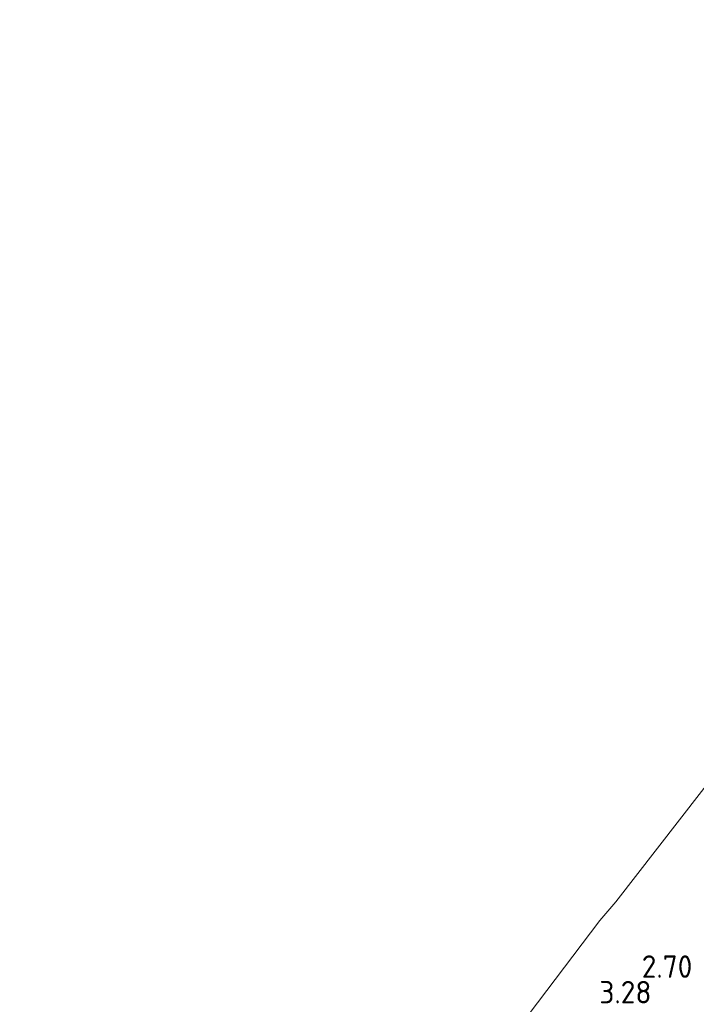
# Model space of a CAD drawing. Extents: x 141961 to 144947, y 416202 to 417778.
# Tile 34 of 122: x 142460 to 142514, y 417341 to 417420. Entities that reach past the tile are written whole.
import ezdxf
from ezdxf.enums import TextEntityAlignment as Align
from ezdxf.lldxf.tags import DXFTag

# ---------------------------------------------------------------- set-up
doc = ezdxf.new("R2010")
doc.units = 0
for name, color, linetype, lineweight in [('B-ME-KG-GRENS_OPNAME-G', 210, 'KG-OPNAME', 18), ('B-ME-OG-HOOGTEPUNT-S', 7, 'Continuous', 25), ('B-ME-OG-TERREIN_GROEN_TUIN-GV', 7, 'Continuous', 18)]:
    doc.layers.add(name, color=color, linetype=linetype, lineweight=lineweight)
doc.styles.add('NLCS-ISO-ANNOTATIVE-T18', font='NLCS-ISO.ttf', dxfattribs={"height": 1.8})
doc.styles.get("Standard").update_dxf_attribs({"font": 'arial.ttf'})
tags = doc.linetypes.add('KG-OPNAME', pattern='A,5.5,-2,["O",Standard,S=1.8,R=0,X=-0.5,Y=-0.9],-2,5.5,-2,[5,NLCS.SHX,S=0.75,R=0,X=0,Y=0],-2', length=19).pattern_tags.tags
tags[6] = DXFTag(74, 10)

# ---------------------------------------------------------------- blocks, each defined once
blk = doc.blocks.new('SAL-HOOGTELABEL-SO')
at = {"color": 0, "linetype": 'ByBlock', "lineweight": -2, "style": 'NLCS-ISO-ANNOTATIVE-T18'}
blk.add_attdef('HOOGTE', text='', height=1.8, dxfattribs=at).set_placement((2.788, 0), align=Align.RIGHT)

msp = doc.modelspace()

# ---------------------------------------------------------------- linework, layer by layer
at = {"layer": 'B-ME-KG-GRENS_OPNAME-G'}
msp.add_polyline3d([(142542.316, 417438.313, 3.328), (142538.514, 417408.059, 2.99), (142537.536, 417400.816, 2.99), (142535.212, 417387.307, 2.556), (142534.863, 417383.448, 2.451), (142531.716, 417380.148, 2.451), (142507.965, 417349.546, 2.68), (142506.67, 417348.031, 3.384), (142500.265, 417339.57, 3.42), (142491.197, 417334.147, 3.42), (142492.659, 417330.164, 3.485), (142479.246, 417314.138, 3.803), (142473.699, 417308.935, 3.803), (142467.351, 417307.917, 3.815), (142469.217, 417300.938, 3.815), (142464.567, 417295.192, 3.815), (142460.165, 417290.254, 3.815), (142456.596, 417285.813, 4.303)], dxfattribs=at)
at = {"layer": 'B-ME-OG-TERREIN_GROEN_TUIN-GV'}
msp.add_polyline3d([(142500.265, 417339.57, 3.42), (142506.67, 417348.031, 3.384), (142507.965, 417349.546, 2.68), (142531.716, 417380.148, 2.451), (142532.928, 417378.288, 2.451), (142536.647, 417380.711, 2.451), (142534.863, 417383.448, 2.451), (142535.212, 417387.307, 2.556), (142537.536, 417400.816, 2.99), (142541.629, 417403.904, 2.99), (142538.514, 417408.059, 2.99), (142542.316, 417438.313, 3.328)], dxfattribs=at)

# ---------------------------------------------------------------- block references
at = {"layer": 'B-ME-OG-HOOGTEPUNT-S'}
for p, values in [((142511.3, 417343.45, 2.7), {'HOOGTE': '2.70'}), ((142508.027, 417341.399, 3.275), {'HOOGTE': '3.28'})]:
    msp.add_blockref('SAL-HOOGTELABEL-SO', p, dxfattribs=at).add_auto_attribs(values)

doc.saveas('drawing.dxf')
